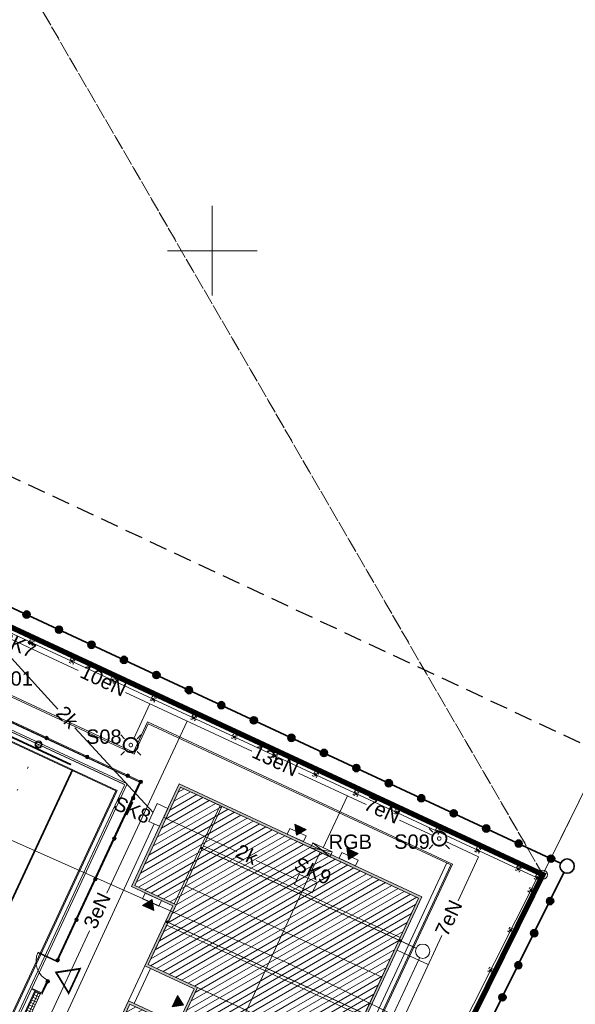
# Model space of a CAD drawing. Header units: millimetres. Extents: x -1269 to 2805, y -3872 to -312.
# Tile 16 of 19: x -1044 to -1013, y -3457 to -3402. Entities that reach past the tile are written whole.
import ezdxf

# ---------------------------------------------------------------- set-up
doc = ezdxf.new("R2010")
doc.units = ezdxf.units.MM
for name, pattern in [('BORDER2', [22.225, 6.35, -3.175, 6.35, -3.175, 0, -3.175]), ('DOT', [6.35, 0, -6.35]), ('HIDDEN', [9.525, 6.35, -3.175]), ('L_0_04', [1.5, 1, -0.5]), ('L_0_45', [0.5, 0.25, -0.25]), ('L_0_52', [1, 0.75, -0.25])]:
    doc.linetypes.add(name, pattern=pattern)
doc.layers.get('0').update_dxf_attribs({"lineweight": 5})
for name, color, linetype, lineweight in [('A_boisko piłkochwyty', 62, 'Continuous', 5), ('A_chodnik', 132, 'Continuous', 5), ('A_granica obszaru opracowania', 5, 'Continuous', 5), ('A_latarnie', 22, 'Continuous', 5), ('A_mapa vector', 253, 'Continuous', 5), ('A_obiekty kontenery', 152, 'Continuous', 5), ('A_obiekty kontenery opisy', 142, 'Continuous', 5), ('A_ogrodzenie 1_2m', 24, 'Continuous', 5), ('A_ogrodzenie 2_4m', 45, 'Continuous', 5), ('A_opisy', 13, 'Continuous', 5), ('A_pzt granica działki', 1, 'BORDER2', 5), ('A_wyposażenie kanalizacja', 32, 'Continuous', 5), ('IE_kk', 30, 'Continuous', 5), ('IE_nn', 240, 'Continuous', 5), ('S-drenaż', 70, 'Continuous', 5), ('S-kd', 230, 'Continuous', 5), ('S-ks', 12, 'Continuous', 5), ('Z_UWAGI INSTALACJE WODNE', 4, 'Continuous', 5)]:
    doc.layers.add(name, color=color, linetype=linetype, lineweight=lineweight)
doc.styles.get("Standard").update_dxf_attribs({"font": 'arial.ttf'})

# ---------------------------------------------------------------- blocks, each defined once
blk = doc.blocks.new('L_0_02_1')
at = {"color": 0}
blk.add_point((0, 0), dxfattribs=at)
blk = doc.blocks.new('zw$F0AB')
at = {"layer": 'A_mapa vector', "linetype": 'CONTINUOUS', "lineweight": 0}
for q in [(304.963, 244.523), (177.927, 178.597), (237.197, 106.887)]:
    blk.add_line((254.927, 142.757), q, dxfattribs=at)
at = {"layer": 'A_mapa vector', "color": 8, "linetype": 'L_0_52', "lineweight": 0, "flags": 128}
for points in [[(254.927, 142.757), (195.983, 244.523)], [(195.983, 244.523), (254.927, 142.757)], [(254.927, 142.757), (278.887, 191.477)], [(237.197, 106.887), (254.927, 142.757)]]:
    blk.add_lwpolyline(points, dxfattribs=at)
at = {"layer": 'A_mapa vector', "color": 8, "linetype": 'L_0_04', "lineweight": 25, "flags": 128}
blk.add_lwpolyline([(132.437, 208.417), (272.317, 142.967), (227.227, 59.257), (127.107, 42.427), (76.327, 77.727)], close=True, dxfattribs=at)
at = {"layer": 'A_mapa vector', "color": 8, "linetype": 'L_0_45', "lineweight": 0, "flags": 128}
for points in [[(254.927, 142.757), (278.887, 191.477)], [(278.887, 191.477), (254.927, 142.757)], [(237.197, 106.887), (254.927, 142.757)], [(254.927, 142.757), (237.197, 106.887)]]:
    blk.add_lwpolyline(points, dxfattribs=at)
at = {"layer": 'A_mapa vector', "color": 8, "linetype": 'Continuous', "lineweight": 0, "flags": 128}
for points in [[(236.457, 175.117), (236.457, 180.117)], [(236.457, 175.117), (236.457, 180.117)], [(236.457, 175.117), (236.457, 180.117)], [(236.457, 175.117), (236.457, 180.117)], [(233.957, 177.617), (236.457, 177.617)], [(233.957, 177.617), (236.457, 177.617)], [(236.457, 177.617), (238.957, 177.617)], [(236.457, 177.617), (238.957, 177.617)], [(250.207, 133.129), (240.731, 137.786), (216.192, 148.682), (193.131, 157.17), (191.218, 153.205)]]:
    blk.add_lwpolyline(points, dxfattribs=at)
at = {"layer": 'A_mapa vector', "color": 8, "linetype": 'Continuous', "lineweight": 0}
blk.add_circle((254.927, 142.757), 0.25, dxfattribs=at)
at = {"layer": 'A_mapa vector', "color": 8}
for p in [(254.251, 141.883), (240.731, 137.786)]:
    blk.add_point(p, dxfattribs=at)
at = {"layer": 'A_mapa vector', "color": 8, "linetype": 'Continuous', "yscale": 0.5, "zscale": 0.5}
for xscale, rotation in [(0.4999999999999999, 243.6999999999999), (0.5, 155.04), (0.4999999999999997, 63.82)]:
    blk.add_blockref('L_0_02_1', (254.927, 142.757), dxfattribs=dict(at, xscale=xscale, rotation=rotation))
blk = doc.blocks.new('zw$5BF2')
at = {"layer": 'A_obiekty kontenery opisy'}
h = blk.add_hatch(color=256, dxfattribs=at)
h.dxf.hatch_style = 1
h.paths.add_polyline_path([(-0.75, 0.5), (0, 0), (-0.75, -0.5)])
blk.add_lwpolyline([(-0.75, 0.5), (0, 0), (-0.75, -0.5)], close=True, dxfattribs=at)
blk = doc.blocks.new('zw$FF17')
at = {"layer": 'A_obiekty kontenery'}
h = blk.add_hatch(color=8, dxfattribs=at)
h.dxf.hatch_style = 1
h.paths.add_polyline_path([(-14.954, 0), (-14.954, -6.338), (-12.396, -6.338), (-12.396, -10.032), (-9.367, -10.032), (-9.367, -12.19), (-12.396, -12.19), (-12.396, -19.784), (-9.367, -19.784), (-9.367, -21.942), (-12.396, -21.942), (-12.396, -27.098), (0, -27.098), (0, 0)])
h.paths.add_polyline_path([(-14.814, -6.198), (-14.814, -0.14), (-0.14, -0.14), (-0.14, -26.958), (-12.256, -26.958), (-12.256, -22.082), (-9.227, -22.082), (-9.227, -19.644), (-12.256, -19.644), (-12.256, -12.33), (-9.227, -12.33), (-9.227, -9.892), (-12.256, -9.892), (-12.256, -6.198)], flags=16)
h = blk.add_hatch(dxfattribs=at)
h.set_pattern_fill('LINE', color=8, scale=0.1, angle=54.9782)
h.set_pattern_definition([(54.978194, (-2554.21875, 526.94464), (-0.260011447, 0.182209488), [])])
h.paths.add_polyline_path([(-12.256, -26.958), (-0.14, -26.958), (-0.14, -0.14), (-14.814, -0.14), (-14.814, -6.198), (-12.256, -6.198), (-12.256, -9.892), (-9.227, -9.892), (-9.227, -12.33), (-12.256, -12.33), (-12.256, -19.644), (-9.227, -19.644), (-9.227, -22.082), (-12.256, -22.082)])
h = blk.add_hatch(color=8, dxfattribs=at)
h.dxf.hatch_style = 1
h.paths.add_polyline_path([(-12.396, -48.568), (-12.396, -43.412), (-9.367, -43.412), (-9.367, -41.254), (-12.396, -41.254), (-12.396, -36.098), (0, -36.098), (0, -48.568)])
h.paths.add_polyline_path([(-12.256, -48.428), (-12.256, -43.552), (-9.227, -43.552), (-9.227, -41.114), (-12.256, -41.114), (-12.256, -36.238), (-0.14, -36.238), (-0.14, -48.428)], flags=16)
h = blk.add_hatch(dxfattribs=at)
h.set_pattern_fill('LINE', color=8, scale=0.1, angle=54.9782)
h.set_pattern_definition([(54.978194, (-2554.21875, 526.94464), (-0.260011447, 0.182209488), [])])
h.paths.add_polyline_path([(-0.14, -36.238), (-12.256, -36.238), (-12.256, -41.114), (-9.227, -41.114), (-9.227, -43.552), (-12.256, -43.552), (-12.256, -48.428), (-0.14, -48.428)])
at = {"layer": 'A_wyposażenie kanalizacja'}
h = blk.add_hatch(color=8, dxfattribs=at)
h.dxf.hatch_style = 1
h.paths.add_polyline_path([(-12.316, -2.682, 0.414214), (-12.371, -2.737, 2.414214)])
h = blk.add_hatch(color=8, dxfattribs=at)
h.dxf.hatch_style = 1
h.paths.add_polyline_path([(-0.08, -2.682, -0.414214), (-0.025, -2.737, -2.414214)])
h = blk.add_hatch(color=8, dxfattribs=at)
h.dxf.hatch_style = 1
h.paths.add_polyline_path([(-12.316, -7.227, 0.414214), (-12.371, -7.282, 2.414214)])
h = blk.add_hatch(color=8, dxfattribs=at)
h.dxf.hatch_style = 1
h.paths.add_polyline_path([(-0.08, -7.227, -0.414214), (-0.025, -7.282, -2.414214)])
h = blk.add_hatch(color=8, dxfattribs=at)
h.dxf.hatch_style = 1
h.paths.add_polyline_path([(-12.316, -16.979, -0.414214), (-12.261, -17.034, -2.414214)])
h = blk.add_hatch(color=8, dxfattribs=at)
h.dxf.hatch_style = 1
h.paths.add_polyline_path([(-0.08, -16.979, -0.414214), (-0.025, -17.034, -2.414214)])
h = blk.add_hatch(color=8, dxfattribs=at)
h.dxf.hatch_style = 1
h.paths.add_polyline_path([(-12.316, -19.441, -0.414214), (-12.261, -19.496, -2.414214)])
h = blk.add_hatch(color=8, dxfattribs=at)
h.dxf.hatch_style = 1
h.paths.add_polyline_path([(-0.08, -19.431, -0.414214), (-0.025, -19.486, -2.414214)])
h = blk.add_hatch(color=8, dxfattribs=at)
h.dxf.hatch_style = 1
h.paths.add_polyline_path([(-12.316, -26.715, -0.414214), (-12.261, -26.77, -2.414214)])
h = blk.add_hatch(color=8, dxfattribs=at)
h.dxf.hatch_style = 1
h.paths.add_polyline_path([(-0.08, -26.715, -0.414214), (-0.025, -26.77, -2.414214)])
h = blk.add_hatch(color=8, dxfattribs=at)
h.dxf.hatch_style = 1
h.paths.add_polyline_path([(-12.316, -38.762, -0.414214), (-12.261, -38.817, -2.414214)])
h = blk.add_hatch(color=8, dxfattribs=at)
h.dxf.hatch_style = 1
h.paths.add_polyline_path([(-0.08, -40.918, -0.414214), (-0.025, -40.973, -2.414214)])
h = blk.add_hatch(color=8, dxfattribs=at)
h.dxf.hatch_style = 1
h.paths.add_polyline_path([(-0.08, -43.641, -0.414214), (-0.025, -43.696, -2.414214)])
h = blk.add_hatch(color=8, dxfattribs=at)
h.dxf.hatch_style = 1
h.paths.add_polyline_path([(-12.316, -45.794, -0.414214), (-12.261, -45.849, -2.414214)])
h = blk.add_hatch(color=8, dxfattribs=at)
h.dxf.hatch_style = 1
h.paths.add_polyline_path([(-0.08, -46.076, -0.414214), (-0.025, -46.131, -2.414214)])
at = {"layer": 'A_obiekty kontenery', "color": 8}
blk.add_line((-13.896, -41.254), (-13.896, -43.412), dxfattribs=at)
for points in [[(-12.396, -27.098), (0, -27.098), (0, 0), (-14.954, 0), (-14.954, -6.338), (-12.396, -6.338), (-12.396, -10.032), (-9.367, -10.032), (-9.367, -12.19), (-12.396, -12.19), (-12.396, -19.784), (-9.367, -19.784), (-9.367, -21.942), (-12.396, -21.942)], [(-8.304, 0), (-7.304, 0), (-7.304, 0.35), (-8.304, 0.35)], [(-5.092, 0), (-4.092, 0), (-4.092, 0.35), (-5.092, 0.35)], [(-14.814, -0.14), (-12.376, -0.14), (-12.376, -6.198), (-14.814, -6.198)], [(-12.256, -0.14), (-6.198, -0.14), (-6.198, -2.578), (-12.256, -2.578)], [(-0.14, -0.14), (-6.198, -0.14), (-6.198, -2.578), (-0.14, -2.578)], [(-12.256, -2.578), (-6.198, -2.578), (-6.198, -5.016), (-12.256, -5.016)], [(-0.14, -2.578), (-6.198, -2.578), (-6.198, -5.016), (-0.14, -5.016)], [(-12.256, -5.016), (-6.198, -5.016), (-6.198, -7.454), (-12.256, -7.454)], [(-0.14, -5.016), (-6.198, -5.016), (-6.198, -7.454), (-0.14, -7.454)], [(-13.095, -6.338), (-14.095, -6.338), (-14.095, -6.688), (-13.095, -6.688)], [(-12.256, -7.454), (-6.198, -7.454), (-6.198, -9.892), (-12.256, -9.892)], [(-0.14, -7.454), (-6.198, -7.454), (-6.198, -9.892), (-0.14, -9.892)], [(-9.227, -9.892), (-4.169, -9.892), (-4.169, -12.33), (-9.227, -12.33)], [(-0.14, -9.892), (-6.198, -9.892), (-6.198, -12.33), (-0.14, -12.33)], [(-0.14, -12.33), (-6.198, -12.33), (-6.198, -9.892), (-0.14, -9.892)], [(-0.14, -9.892), (-4.169, -9.892), (-4.169, -12.33), (-0.14, -12.33)], [(-12.256, -12.33), (-6.198, -12.33), (-6.198, -12.33), (-12.256, -12.33)], [(-12.256, -12.33), (-6.198, -12.33), (-6.198, -14.768), (-12.256, -14.768)], [(-0.14, -12.33), (-6.198, -12.33), (-6.198, -12.33), (-0.14, -12.33)], [(-0.14, -12.33), (-6.198, -12.33), (-6.198, -14.768), (-0.14, -14.768)], [(-12.256, -14.768), (-6.198, -14.768), (-6.198, -17.206), (-12.256, -17.206)], [(-0.14, -14.768), (-6.198, -14.768), (-6.198, -17.206), (-0.14, -17.206)], [(-12.256, -17.206), (-6.198, -17.206), (-6.198, -19.644), (-12.256, -19.644)], [(-0.14, -17.206), (-6.198, -17.206), (-6.198, -19.644), (-0.14, -19.644)], [(-12.256, -19.644), (-6.198, -19.644), (-6.198, -19.644), (-12.256, -19.644)], [(-9.227, -19.644), (-4.169, -19.644), (-4.169, -22.082), (-9.227, -22.082)], [(-0.14, -19.644), (-6.198, -19.644), (-6.198, -19.644), (-0.14, -19.644)], [(-0.14, -19.644), (-4.169, -19.644), (-4.169, -22.082), (-0.14, -22.082)], [(-12.256, -22.082), (-6.198, -22.082), (-6.198, -24.52), (-12.256, -24.52)], [(-0.14, -22.082), (-6.198, -22.082), (-6.198, -24.52), (-0.14, -24.52)], [(-6.198, -24.52), (-12.256, -24.52), (-12.256, -26.958), (-6.198, -26.958)], [(-0.14, -24.52), (-6.198, -24.52), (-6.198, -26.958), (-0.14, -26.958)], [(-7.854, -36.098), (-6.654, -36.098), (-6.654, -35.748), (-7.854, -35.748)], [(-3.769, -36.098), (-2.569, -36.098), (-2.569, -35.748), (-3.769, -35.748)], [(0, -36.098), (-12.396, -36.098), (-12.396, -41.254), (-9.367, -41.254), (-9.367, -43.412), (-12.396, -43.412), (-12.396, -48.568), (0, -48.568)], [(-6.198, -36.238), (-12.256, -36.238), (-12.256, -38.676), (-6.198, -38.676)], [(-0.14, -36.238), (-12.256, -36.238), (-12.256, -41.114), (-9.227, -41.114), (-9.227, -43.552), (-12.256, -43.552), (-12.256, -48.428), (-0.14, -48.428)], [(-0.14, -36.238), (-6.198, -36.238), (-6.198, -38.676), (-0.14, -38.676)], [(-6.198, -38.676), (-12.256, -38.676), (-12.256, -41.114), (-6.198, -41.114)], [(-0.14, -38.676), (-6.198, -38.676), (-6.198, -41.114), (-0.14, -41.114)], [(-9.227, -41.114), (-6.198, -41.114), (-6.198, -43.552), (-9.227, -43.552)], [(-0.14, -41.114), (-6.198, -41.114), (-6.198, -43.552), (-0.14, -43.552)], [(-13.746, -45.412), (-12.546, -45.412), (-12.546, -43.412), (-13.746, -43.412)], [(-12.256, -43.552), (-6.198, -43.552), (-6.198, -45.99), (-12.256, -45.99)], [(-0.14, -43.552), (-6.198, -43.552), (-6.198, -45.99), (-0.14, -45.99)], [(-12.256, -45.99), (-6.198, -45.99), (-6.198, -45.99), (-12.256, -45.99)], [(-12.256, -45.99), (-6.198, -45.99), (-6.198, -48.428), (-12.256, -48.428)], [(-0.14, -45.99), (-6.198, -45.99), (-6.198, -45.99), (-0.14, -45.99)], [(-0.14, -45.99), (-6.198, -45.99), (-6.198, -48.428), (-0.14, -48.428)], [(-10.537, -48.568), (-11.537, -48.568), (-11.537, -48.918), (-10.537, -48.918)], [(-4.479, -48.568), (-5.479, -48.568), (-5.479, -48.918), (-4.479, -48.918)]]:
    blk.add_lwpolyline(points, close=True, dxfattribs=at)
for points in [[(-12.256, -26.958), (-0.14, -26.958), (-0.14, -0.14), (-14.814, -0.14), (-14.814, -6.198), (-12.256, -6.198), (-12.256, -9.892), (-9.227, -9.892), (-9.227, -12.33), (-12.256, -12.33), (-12.256, -19.644), (-9.227, -19.644), (-9.227, -22.082), (-12.256, -22.082), (-12.256, -26.958)], [(-12.396, -12.19), (-12.396, -10.032)], [(-12.046, -12.19), (-12.046, -10.032)], [(-12.396, -21.942), (-12.396, -19.784)], [(-12.046, -21.942), (-12.046, -19.784)], [(-12.396, -41.254), (-13.896, -41.254), (-13.896, -43.412), (-12.396, -43.412)], [(-13.746, -45.412), (-13.146, -43.412), (-12.546, -45.412)]]:
    blk.add_lwpolyline(points, dxfattribs=at)
at = {"layer": 'A_wyposażenie kanalizacja', "color": 8}
for centre in [(-12.316, -2.737), (-0.08, -2.737), (-12.316, -7.282), (-0.08, -7.282), (-12.316, -17.034), (-0.08, -17.034), (-12.316, -19.496), (-0.08, -19.486), (-12.316, -26.77), (-0.08, -26.77), (-12.316, -38.817), (-0.08, -40.973), (-0.08, -43.696), (-12.316, -45.849), (-0.08, -46.131)]:
    blk.add_circle(centre, 0.055, dxfattribs=at)
at = {"layer": 'A_obiekty kontenery', "color": 8}
for p, xscale, yscale, zscale, rotation in [((-7.804, 0.16), 0.7000000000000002, 0.7000000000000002, 0.7000000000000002, 269.9999999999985), ((-4.592, 0.16), 0.7000000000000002, 0.7000000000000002, 0.7000000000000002, 269.9999999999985), ((-13.595, -6.498), 0.7000000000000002, 0.7000000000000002, 0.7000000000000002, 89.99999999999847), ((-9.527, -11.111), 0.7000000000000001, 0.7000000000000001, 0.7000000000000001, 359.9999999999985), ((-9.527, -20.863), 0.7000000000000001, 0.7000000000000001, 0.7000000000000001, 359.9999999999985), ((-7.254, -35.938), 0.7000000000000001, 0.7000000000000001, 0.7000000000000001, 269.9999999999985), ((-3.169, -35.938), 0.7000000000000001, 0.7000000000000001, 0.7000000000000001, 269.9999999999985), ((-11.5, -41.414), 0.7000000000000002, 0.7000000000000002, 0.7000000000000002, 89.99999999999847), ((-9.527, -41.833), 0.7000000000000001, 0.7000000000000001, 0.7000000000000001, 359.9999999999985), ((-11.5, -43.252), 0.7000000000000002, 0.7000000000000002, 0.7000000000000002, 269.9999999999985), ((-9.877, -43.252), 0.7000000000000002, 0.7000000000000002, 0.7000000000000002, 269.9999999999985), ((-11.037, -48.728), 0.7000000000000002, 0.7000000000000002, 0.7000000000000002, 89.99999999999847), ((-4.979, -48.728), 0.7000000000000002, 0.7000000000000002, 0.7000000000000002, 89.99999999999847)]:
    blk.add_blockref('zw$5BF2', p, dxfattribs=dict(at, xscale=xscale, yscale=yscale, zscale=zscale, rotation=rotation))
blk = doc.blocks.new('zw$83E')
at = {"layer": 'Z_UWAGI INSTALACJE WODNE', "linetype": 'DOT', "ltscale": 0.2}
for q in [(19.087, 40.972), (-40.972, 19.087)]:
    blk.add_line((0, 0), q, dxfattribs=at)
at = {"layer": 'Z_UWAGI INSTALACJE WODNE'}
for radius in [0.2, 0.15]:
    blk.add_circle((0, 0), radius, dxfattribs=at)
blk = doc.blocks.new('zw$B4C7')
at = {"layer": 'Z_UWAGI INSTALACJE WODNE', "color": 8}
blk.add_lwpolyline([(-87.146, 39.571), (0.604, -1.308), (-25.686, -57.744), (-113.437, -16.866)], dxfattribs=at)
at = {"layer": 'Z_UWAGI INSTALACJE WODNE', "color": 8, "linetype": 'L_0_45', "ltscale": 2}
for points in [[(-87.189, 39.48, 0.05, 0.05, 0), (0.472, -1.356, 0, 0, 0)], [(0.472, -1.356, 0.05, 0.05, 0), (-25.735, -57.611, 0.05, 0.05, 0), (-113.395, -16.775, 0, 0, 0)]]:
    blk.add_lwpolyline(points, format="xyseb", dxfattribs=at)
at = {"layer": 'Z_UWAGI INSTALACJE WODNE', "color": 8, "xscale": -1, "rotation": 130.0436116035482}
blk.add_blockref('zw$83E', (-4.337, 0.884), dxfattribs=at)
blk = doc.blocks.new('zw$72B4')
at = {"layer": 'A_ogrodzenie 2_4m'}
for p, q in [((0.05, -0.05), (-0.05, 0.05)), ((-0.05, -0.05), (0.05, 0.05))]:
    blk.add_line(p, q, dxfattribs=at)
at = {"layer": 'A_ogrodzenie 2_4m', "linetype": 'HIDDEN', "ltscale": 0.01}
blk.add_lwpolyline([(-0.12, 0.12), (-0.12, -0.12), (0.12, -0.12), (0.12, 0.12)], close=True, dxfattribs=at)
at = {"layer": 'A_ogrodzenie 2_4m'}
blk.add_lwpolyline([(-0.05, 0.05), (-0.05, -0.05), (0.05, -0.05), (0.05, 0.05)], close=True, dxfattribs=at)
blk = doc.blocks.new('zw$4BF9')
at = {"layer": 'A_ogrodzenie 2_4m'}
blk.add_lwpolyline([(11.145, 8.054), (11.145, 8.054), (-89.687, 55.026), (-87.993, 59.248), (-87.56, 60.239), (-75.488, 90.173), (-59.845, 129.157), (-17.974, 109.652), (59.053, 73.799), (29.362, 14.847), (23.382, 7.169)], dxfattribs=at)
for p, rotation in [((30.809, 86.945), 335.0401087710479), ((33.076, 85.89), 335.0401087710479), ((35.342, 84.835), 335.0401087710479), ((37.609, 83.78), 335.0401087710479), ((39.875, 82.725), 335.0401087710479), ((42.142, 81.67), 335.0401087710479), ((44.408, 80.615), 335.0401087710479), ((46.675, 79.56), 335.0401087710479), ((48.941, 78.505), 335.0401087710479), ((51.208, 77.451), 335.0401087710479), ((53.474, 76.396), 335.0401087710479), ((55.741, 75.341), 335.0401087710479), ((58.007, 74.286), 335.0401087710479), ((59.053, 73.799), 335.0401087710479), ((58.703, 73.104), 63.26799960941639), ((57.578, 70.871), 63.26799960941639), ((56.454, 68.638), 63.26799960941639)]:
    blk.add_blockref('zw$72B4', p, dxfattribs=dict(at, rotation=rotation))
blk = doc.blocks.new('zw$BBFF')
at = {"layer": 'A_boisko piłkochwyty'}
for p, q in [((0.1, 0.03), (0.6, 0.03)), ((0.6, 0.03), (0.6, -0.03)), ((0.6, -0.03), (0.1, -0.03))]:
    blk.add_line(p, q, dxfattribs=at)
blk.add_lwpolyline([(0, -0.03), (0.1, -0.03), (0.1, 0.03), (0, 0.03)], close=True, dxfattribs=at)
blk = doc.blocks.new('zw$F226')
at = {"layer": 'A_boisko piłkochwyty'}
h = blk.add_hatch(dxfattribs=at)
h.set_pattern_fill('NET', color=8, scale=0.05)
h.set_pattern_definition([(0, (-314.03829, 165.81543), (0, -0.15875), []), (270, (-314.03829, 165.81543), (-0.15875, 0), [])])
h.paths.add_polyline_path([(0.35, 18.47), (0.35, 15.03), (0, 15.03), (0, 18.47)])
h = blk.add_hatch(dxfattribs=at)
h.set_pattern_fill('NET', color=8, scale=0.05)
h.set_pattern_definition([(0, (-314.03829, 160.81543), (0, -0.15875), []), (270, (-314.03829, 160.81543), (-0.15875, 0), [])])
h.paths.add_polyline_path([(0.35, 14.97), (0.35, 10.03), (0, 10.03), (0, 14.97)])
h = blk.add_hatch(dxfattribs=at)
h.set_pattern_fill('NET', color=8, scale=0.05)
h.set_pattern_definition([(0, (-314.03829, 155.81543), (0, -0.15875), []), (270, (-314.03829, 155.81543), (-0.15875, 0), [])])
h.paths.add_polyline_path([(0.35, 9.97), (0.35, 5.03), (0, 5.03), (0, 9.97)])
h = blk.add_hatch(dxfattribs=at)
h.set_pattern_fill('NET', color=8, scale=0.05)
h.set_pattern_definition([(0, (-314.03829, 150.81543), (0, -0.15875), []), (270, (-314.03829, 150.81543), (-0.15875, 0), [])])
h.paths.add_polyline_path([(0.35, 4.97), (0.35, 0.03), (0, 0.03), (0, 4.97)])
at = {"layer": 'A_boisko piłkochwyty', "color": 8}
for p, q in [((0, 15.03), (0, 18.47)), ((0.35, 15.03), (0.35, 18.47)), ((0, 10.03), (0, 14.97)), ((0.35, 10.03), (0.35, 14.97)), ((0, 5.03), (0, 9.97)), ((0.35, 5.03), (0.35, 9.97)), ((0, 0.03), (0, 4.97)), ((0.35, 0.03), (0.35, 4.97))]:
    blk.add_line(p, q, dxfattribs=at)
for p in [(-0.1, 18.5), (-0.1, 15), (-0.1, 10), (-0.1, 5), (-0.1, 0)]:
    blk.add_blockref('zw$BBFF', p, dxfattribs=at)
blk = doc.blocks.new('zw$B760')
at = {"layer": 'A_ogrodzenie 1_2m'}
h = blk.add_hatch(color=256, dxfattribs=at)
h.dxf.hatch_style = 1
edge = h.paths.add_edge_path()
edge.add_ellipse((0, 0), major_axis=(0.1, 0), ratio=1, start_angle=0, end_angle=360)
blk.add_circle((0, 0), 0.1, dxfattribs=at)
blk = doc.blocks.new('zw$7FD1')
at = {"layer": 'A_ogrodzenie 1_2m'}
for p, q in [((7.455, 9.159), (-27.263, 25.332)), ((7.495, 9.173), (-27.223, 25.346)), ((7.548, 9.193), (-27.17, 25.366)), ((2.81, -0.812), (7.455, 9.159)), ((2.837, -0.825), (7.495, 9.173)), ((2.873, -0.842), (7.548, 9.193)), ((1.978, -2.598), (2.282, -1.946)), ((2.005, -2.611), (2.29, -2)), ((2.041, -2.628), (2.326, -2.017))]:
    blk.add_line(p, q, dxfattribs=at)
blk.add_lwpolyline([(1.785, -0.335), (1.769, -0.372), (2.856, -0.878), (2.873, -0.842)], close=True, dxfattribs=at)
blk.add_arc((2.873, -0.842), 1.2, 155.0218, 245.0218, dxfattribs=at)
for p in [(2.264, 11.632), (4.53, 10.576), (6.796, 9.521), (7.521, 9.183), (7.099, 8.276), (6.043, 6.01), (4.988, 3.744), (3.932, 1.478), (2.876, -0.788)]:
    blk.add_blockref('zw$B760', p, dxfattribs=at)
at = {"layer": 'A_ogrodzenie 1_2m', "xscale": -1, "rotation": 130.0436116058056}
blk.add_blockref('zw$B760', (2.327, -1.967), dxfattribs=at)
blk = doc.blocks.new('zw$C14F')
at = {"layer": 'S-drenaż', "color": 8, "const_width": 0.1}
for points in [[(-26.36, 6.144), (-113.664, 46.814)], [(-52.167, -49.729), (-26.263, 5.878)]]:
    blk.add_lwpolyline(points, dxfattribs=at)
blk = doc.blocks.new('zw$8536')
at = {"layer": 'S-ks', "color": 8, "const_width": 0.05}
for points in [[(-19.077, 1.482), (-7.987, -3.688)], [(-20.996, -2.638), (-9.905, -7.805)], [(-7.987, -3.688), (-7.08, -4.11)], [(-8.467, -8.034), (-6.887, -4.642)]]:
    blk.add_lwpolyline(points, dxfattribs=at)
at = {"layer": 'S-ks', "color": 8}
blk.add_circle((-6.718, -4.279), 0.4, dxfattribs=at)
blk = doc.blocks.new('zw$CD52')
at = {"layer": 'S-kd', "color": 8}
blk.add_lwpolyline([(-35.013, -62.958), (-5.378, 0.657), (-5.152, 0.551), (-34.786, -63.063)], close=True, dxfattribs=at)
blk = doc.blocks.new('zw$354D')
at = {"layer": 'A_granica obszaru opracowania', "linetype": 'Continuous', "lineweight": 35}
h = blk.add_hatch(color=5, dxfattribs=at)
h.dxf.hatch_style = 1
edge = h.paths.add_edge_path()
edge.add_ellipse((0, 0), major_axis=(20, 0), ratio=1, start_angle=0, end_angle=360)
at = {"layer": 'A_granica obszaru opracowania', "color": 5, "linetype": 'Continuous', "lineweight": 35}
blk.add_circle((0, 0), 20, dxfattribs=at)
blk = doc.blocks.new('zw$4BE7')
at = {"layer": 'A_latarnie'}
for p, q in [((-0.354, 0.354), (-0.566, 0.566)), ((0.354, 0.354), (0.566, 0.566)), ((-0.566, -0.566), (-0.354, -0.354)), ((0.566, -0.566), (0.354, -0.354))]:
    blk.add_line(p, q, dxfattribs=at)
at = {"layer": 'A_latarnie', "const_width": 0.1}
blk.add_lwpolyline([(0.152, -0.37, 0.831927), (-0.009, 0.4, 1.202028), (0.152, -0.37)], format="xyb", dxfattribs=at)
at = {"layer": 'A_latarnie'}
blk.add_lwpolyline([(0.038, -0.093, 0.05, 0.05, 0.831927), (-0.002, 0.1, 0.05, 0.05, 1.202028)], format="xyseb", close=True, dxfattribs=at)

msp = doc.modelspace()

# ---------------------------------------------------------------- block references
at = {"layer": 'A_mapa vector'}
msp.add_blockref('zw$F0AB', (-1269.4, -3592.493), dxfattribs=at)

# ---------------------------------------------------------------- next in the draw order: linework, layer by layer
at = {"layer": 'A_chodnik'}
for points in [[(-1059.577, -3521.294), (-1062.583, -3515.53), (-1163.233, -3468.643), (-1159.326, -3459.026), (-1146.163, -3430.768), (-1147.704, -3430.051), (-1145.947, -3426.28), (-1144.406, -3426.998), (-1131.4, -3399.078), (-1095.839, -3415.644), (-1094.876, -3413.577), (-1069.767, -3425.274), (-1070.73, -3427.341), (-1037.345, -3442.893), (-1036.559, -3441.207), (-1019.518, -3449.146), (-1050.275, -3515.171), (-1049.901, -3516.249)], [(-1130.277, -3402.161), (-1156.086, -3457.564), (-1064.061, -3500.434), (-1038.252, -3445.03)], [(-1130.247, -3402.241), (-1156.006, -3457.535), (-1064.09, -3500.354), (-1038.332, -3445.059), (-1130.247, -3402.241)]]:
    msp.add_lwpolyline(points, close=True, dxfattribs=at)
msp.add_lwpolyline([(-1144.367, -3427.104), (-1131.361, -3399.185), (-1095.8, -3415.75), (-1094.838, -3413.684), (-1069.873, -3425.313), (-1070.836, -3427.38), (-1037.306, -3443), (-1036.521, -3441.314), (-1019.624, -3449.185), (-1050.361, -3515.166), (-1049.972, -3516.286)], dxfattribs=at)
at = {"layer": 'A_granica obszaru opracowania', "color": 5, "linetype": 'Continuous', "lineweight": 35}
for points in [[(-1133.792, -3393.079), (-1091.05, -3412.989), (-1013.485, -3449.093)], [(-1013.3, -3449.62), (-1043.159, -3510.013)]]:
    msp.add_lwpolyline(points, dxfattribs=at)
msp.add_circle((-1013.122, -3449.261), 0.4, dxfattribs=at)
at = {"layer": 'A_latarnie', "const_width": 0.1}
msp.add_lwpolyline([(-1020.113, -3447.35, -0.831927), (-1020.274, -3448.12, -1.202028), (-1020.113, -3447.35)], format="xyb", dxfattribs=at)
at = {"layer": 'A_ogrodzenie 2_4m'}
msp.add_lwpolyline([(-1062.707, -3515.66), (-1062.707, -3515.66), (-1163.539, -3468.688), (-1161.844, -3464.466), (-1161.411, -3463.475), (-1149.339, -3433.541), (-1133.697, -3394.557), (-1091.826, -3414.062), (-1014.798, -3449.915), (-1044.489, -3508.867), (-1050.47, -3516.545)], dxfattribs=at)
msp.add_lwpolyline([(-1062.707, -3515.66), (-1062.707, -3515.66), (-1163.539, -3468.688), (-1161.844, -3464.466), (-1161.411, -3463.475), (-1149.339, -3433.541), (-1133.697, -3394.557), (-1091.826, -3414.062), (-1014.798, -3449.915), (-1044.489, -3508.867), (-1050.47, -3516.545)], dxfattribs=at)
at = {"layer": 'A_ogrodzenie 2_4m', "linetype": 'HIDDEN', "ltscale": 0.01}
msp.add_lwpolyline([(-1024.969, -3445.049), (-1025.07, -3445.267), (-1024.852, -3445.368), (-1024.751, -3445.15)], close=True, dxfattribs=at)
at = {"layer": 'A_opisy', "const_width": 0.1}
msp.add_lwpolyline([(-1040.962, -3456.355), (-1041.666, -3455.2), (-1040.329, -3454.995)], close=True, dxfattribs=at)
at = {"layer": 'A_pzt granica działki', "ltscale": 0.2, "const_width": 0.3}
msp.add_lwpolyline([(-1133.632, -3394.256), (-1091.472, -3413.896), (-1014.472, -3449.736), (-1032.202, -3485.606), (-1044.172, -3509.806), (-1049.972, -3516.286), (-1059.752, -3521.386), (-1151.452, -3537.776), (-1184.252, -3515.636)], close=True, dxfattribs=at)
at = {"layer": 'IE_kk'}
for p, q in [((-1044.159, -3437.643), (-1041.57, -3440.493)), ((-1040.623, -3441.536), (-1036.247, -3446.259)), ((-1036.48, -3446.758), (-1036.015, -3445.761)), ((-1035.426, -3446.035), (-1036.015, -3445.761)), ((-1035.89, -3447.032), (-1035.426, -3446.035)), ((-1035.658, -3446.534), (-1031.571, -3448.438)), ((-1043.555, -3462.857), (-1036.185, -3446.895)), ((-1035.89, -3447.032), (-1036.48, -3446.758)), ((-1030.482, -3448.945), (-1028.22, -3449.999)), ((-1028.082, -3449.704), (-1028.357, -3450.294)), ((-1027.085, -3450.169), (-1028.082, -3449.704)), ((-1027.36, -3450.758), (-1028.357, -3450.294)), ((-1027.085, -3450.169), (-1027.36, -3450.758))]:
    msp.add_line(p, q, dxfattribs=at)
at = {"layer": 'IE_nn'}
for p, q in [((-1047.369, -3435.105), (-1040.426, -3438.336)), ((-1037.797, -3439.56), (-1030.736, -3442.846)), ((-1037.321, -3442.132), (-1036.422, -3440.2)), ((-1038.825, -3450.778), (-1034.347, -3441.166)), ((-1028.13, -3444.06), (-1024.353, -3445.818)), ((-1026.741, -3448.23), (-1025.392, -3445.334)), ((-1022.485, -3446.687), (-1020.628, -3447.551)), ((-1027.451, -3448.23), (-1027.324, -3447.959)), ((-1026.237, -3448.465), (-1027.324, -3447.959)), ((-1027.324, -3447.959), (-1026.363, -3448.737)), ((-1019.902, -3447.889), (-1018.071, -3448.741)), ((-1026.363, -3448.737), (-1027.451, -3448.23)), ((-1026.237, -3448.465), (-1027.451, -3448.23)), ((-1026.363, -3448.737), (-1026.237, -3448.465)), ((-1019.214, -3451.193), (-1018.071, -3448.741)), ((-1052.501, -3480.135), (-1039.798, -3452.867)), ((-1024.57, -3462.691), (-1020.119, -3453.136)), ((-1022.618, -3453.954), (-1020.877, -3454.764))]:
    msp.add_line(p, q, dxfattribs=at)

# ---------------------------------------------------------------- next in the draw order: block references
at = {"layer": 'A_boisko piłkochwyty', "xscale": -1, "rotation": 335.0218058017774}
msp.add_blockref('zw$F226', (-1050.332, -3473.116), dxfattribs=at)
at = {"layer": 'A_granica obszaru opracowania'}
for p, xscale, yscale, zscale, rotation in [((-1043.314, -3435.205), 0.01, 0.01, 0.01, 169.6385873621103), ((-1041.501, -3436.049), 0.01, 0.01, 0.01, 169.6385873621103), ((-1039.687, -3436.893), 0.01, 0.01, 0.01, 169.6385873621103), ((-1037.874, -3437.737), 0.01, 0.01, 0.01, 169.6385873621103), ((-1036.061, -3438.581), 0.01, 0.01, 0.01, 169.6385873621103), ((-1034.248, -3439.425), 0.01, 0.01, 0.01, 169.6385873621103), ((-1032.435, -3440.27), 0.01, 0.01, 0.01, 169.6385873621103), ((-1030.622, -3441.114), 0.01, 0.01, 0.01, 169.6385873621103), ((-1028.522, -3442.091), 0.01, 0.01, 0.01, 169.6385873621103), ((-1026.709, -3442.936), 0.01, 0.01, 0.01, 169.6385873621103), ((-1024.896, -3443.78), 0.01, 0.01, 0.01, 169.6385873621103), ((-1023.083, -3444.624), 0.01, 0.01, 0.01, 169.6385873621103), ((-1021.269, -3445.468), 0.01, 0.01, 0.01, 169.6385873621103), ((-1019.456, -3446.312), 0.01, 0.01, 0.01, 169.6385873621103), ((-1017.643, -3447.157), 0.01, 0.01, 0.01, 169.6385873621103), ((-1015.83, -3448.001), 0.01, 0.01, 0.01, 169.6385873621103), ((-1014.017, -3448.845), 0.01, 0.01, 0.01, 169.6385873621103), ((-1014.075, -3451.213), 0.01000000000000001, 0.01000000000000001, 0.01000000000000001, 78.28667023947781), ((-1014.962, -3453.005), 0.01000000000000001, 0.01000000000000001, 0.01000000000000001, 78.28667023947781), ((-1015.848, -3454.798), 0.01000000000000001, 0.01000000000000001, 0.01000000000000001, 78.28667023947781), ((-1016.735, -3456.591), 0.01000000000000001, 0.01000000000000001, 0.01000000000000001, 78.28667023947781)]:
    msp.add_blockref('zw$354D', p, dxfattribs=dict(at, xscale=xscale, yscale=yscale, zscale=zscale, rotation=rotation))
at = {"layer": 'A_latarnie', "xscale": -1, "rotation": 179.9999999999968}
for p in [(-1037.49, -3442.495), (-1020.265, -3447.72)]:
    msp.add_blockref('zw$4BE7', p, dxfattribs=at)
at = {"layer": 'A_obiekty kontenery', "rotation": 335.0218058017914}
msp.add_blockref('zw$FF17', (-1021.23, -3450.974), dxfattribs=at)
at = {"layer": 'A_ogrodzenie 1_2m'}
msp.add_blockref('zw$7FD1', (-1044.458, -3453.734), dxfattribs=at)
at = {"layer": 'A_ogrodzenie 2_4m'}
msp.add_blockref('zw$4BF9', (-1073.851, -3523.714), dxfattribs=at)
at = {"layer": 'A_wyposażenie kanalizacja', "rotation": 335.021805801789}
msp.add_blockref('zw$FF17', (-1021.23, -3450.974), dxfattribs=at)
at = {"layer": 'S-drenaż'}
msp.add_blockref('zw$C14F', (-1014.472, -3449.736), dxfattribs=at)
at = {"layer": 'S-kd'}
msp.add_blockref('zw$CD52', (-1014.472, -3449.736), dxfattribs=at)
at = {"layer": 'S-ks'}
msp.add_blockref('zw$8536', (-1014.472, -3449.736), dxfattribs=at)
at = {"layer": 'Z_UWAGI INSTALACJE WODNE'}
msp.add_blockref('zw$B4C7', (-1038.303, -3443.352), dxfattribs=at)

# ---------------------------------------------------------------- next in the draw order: texts
at = {"layer": 'IE_kk'}
for s, rotation, p in [('SK7', 335.0218, (-1044.966, -3436.775)), ('2k', 312.2431, (-1041.725, -3440.76)), ('SK8', 335.0218, (-1038.539, -3446.033)), ('2k', 335.0218, (-1031.714, -3448.718)), ('SK9', 335.0218, (-1028.454, -3449.438))]:
    msp.add_text(s, height=0.8, rotation=rotation, dxfattribs=at).set_placement(p)
at = {"layer": 'IE_nn'}
for s, rotation, p in [('10eN', 335.0229, (-1040.398, -3438.682)), ('13eN', 335.0229, (-1030.8, -3443.15)), ('7eN', 335.0229, (-1024.549, -3446.059)), ('3eN', 65.0229, (-1039.449, -3452.84)), ('7eN', 65.0229, (-1019.812, -3453.257))]:
    msp.add_text(s, height=0.8, rotation=rotation, dxfattribs=at).set_placement(p)
at = {"layer": 'IE_nn', "color": 5}
for s, p in [('M01', (-1045.136, -3439.177)), ('S08', (-1039.996, -3442.427)), ('S09', (-1022.784, -3448.291))]:
    msp.add_text(s, height=0.8, dxfattribs=at).set_placement(p)
at = {"layer": 'IE_nn'}
msp.add_text('RGB', height=0.8, dxfattribs=at).set_placement((-1026.443, -3448.297))

doc.saveas('drawing.dxf')
